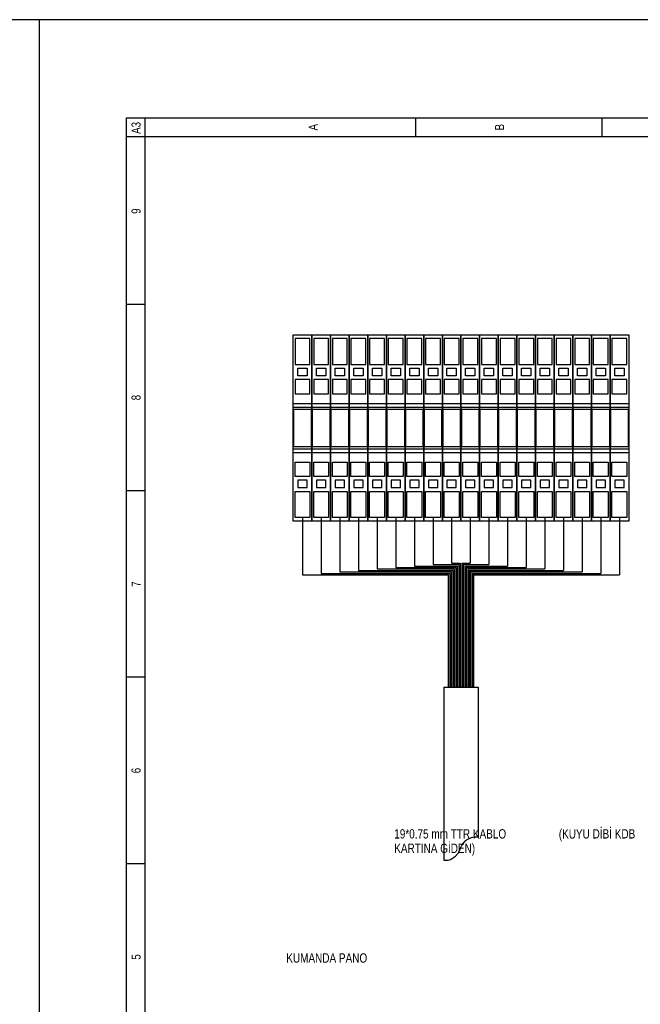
# Model space of a CAD drawing. Header units: centimetres. Extents: x 0 to 13234, y -30 to 2970.
# Tile 26 of 29: x 11109 to 11424, y 2471 to 2970. Entities that reach past the tile are written whole.
import ezdxf
from ezdxf.enums import TextEntityAlignment as Align

# ---------------------------------------------------------------- set-up
doc = ezdxf.new("R2010")
doc.units = ezdxf.units.CM
for name, color, linetype in [('ASN-CERCEVE', 7, 'Continuous'), ('ASN-ELEKTRIK', 3, 'Continuous'), ('ASN-ELEKTRIK-YAZI', 4, 'Continuous')]:
    doc.layers.add(name, color=color, linetype=linetype)

msp = doc.modelspace()

# ---------------------------------------------------------------- linework, layer by layer
at = {"layer": 'ASN-CERCEVE'}
msp.add_line((11118.7, 0), (11118.7, 2970), dxfattribs=at)
for points in [[(0, 0), (13233.67, 0), (13233.67, 2970), (0, 2970)], [(100, 0), (13208.67, 0), (13208.67, 2970), (100, 2970)]]:
    msp.add_lwpolyline(points, close=True, dxfattribs=at)
at = {"layer": 'ASN-ELEKTRIK'}
for p, q in [((11162.87, 1974.44), (11162.87, 2920.2)), ((11162.87, 2920.2), (11829.62, 2920.2)), ((11172.32, 1983.9), (11172.32, 2920.2)), ((11309.46, 2920.2), (11309.46, 2910.74)), ((11404.03, 2920.2), (11404.03, 2910.74)), ((11162.87, 2910.74), (11791.79, 2910.74)), ((11172.32, 2825.62), (11162.87, 2825.62)), ((11247.46, 2810.21), (11256.91, 2810.21)), ((11247.46, 2715.63), (11247.46, 2810.21)), ((11248.4, 2808.32), (11248.4, 2795.08)), ((11255.97, 2808.32), (11248.4, 2808.32)), ((11255.97, 2795.08), (11255.97, 2808.32)), ((11256.91, 2810.21), (11266.37, 2810.21)), ((11256.91, 2715.63), (11256.91, 2810.21)), ((11256.91, 2810.21), (11256.91, 2715.63)), ((11257.86, 2808.32), (11257.86, 2795.08)), ((11265.42, 2808.32), (11257.86, 2808.32)), ((11265.42, 2795.08), (11265.42, 2808.32)), ((11266.37, 2810.21), (11275.83, 2810.21)), ((11266.37, 2715.63), (11266.37, 2810.21)), ((11266.37, 2810.21), (11266.37, 2715.63)), ((11267.32, 2808.32), (11267.32, 2795.08)), ((11274.88, 2808.32), (11267.32, 2808.32)), ((11274.88, 2795.08), (11274.88, 2808.32)), ((11275.83, 2810.21), (11285.29, 2810.21)), ((11275.83, 2715.63), (11275.83, 2810.21)), ((11275.83, 2810.21), (11275.83, 2715.63)), ((11276.77, 2808.32), (11276.77, 2795.08)), ((11284.34, 2808.32), (11276.77, 2808.32)), ((11284.34, 2795.08), (11284.34, 2808.32)), ((11285.29, 2810.21), (11294.74, 2810.21)), ((11285.29, 2715.63), (11285.29, 2810.21)), ((11285.29, 2810.21), (11285.29, 2715.63)), ((11286.23, 2808.32), (11286.23, 2795.08)), ((11293.8, 2808.32), (11286.23, 2808.32)), ((11293.8, 2795.08), (11293.8, 2808.32)), ((11294.74, 2810.21), (11304.2, 2810.21)), ((11294.74, 2715.63), (11294.74, 2810.21)), ((11294.74, 2810.21), (11294.74, 2715.63)), ((11295.69, 2808.32), (11295.69, 2795.08)), ((11303.26, 2808.32), (11295.69, 2808.32)), ((11303.26, 2795.08), (11303.26, 2808.32)), ((11304.2, 2810.21), (11313.66, 2810.21)), ((11304.2, 2715.63), (11304.2, 2810.21)), ((11304.2, 2810.21), (11304.2, 2715.63)), ((11305.15, 2808.32), (11305.15, 2795.08)), ((11312.71, 2808.32), (11305.15, 2808.32)), ((11312.71, 2795.08), (11312.71, 2808.32)), ((11313.66, 2810.21), (11323.12, 2810.21)), ((11313.66, 2715.63), (11313.66, 2810.21)), ((11313.66, 2810.21), (11313.66, 2715.63)), ((11314.6, 2808.32), (11314.6, 2795.08)), ((11322.17, 2808.32), (11314.6, 2808.32)), ((11322.17, 2795.08), (11322.17, 2808.32)), ((11323.12, 2810.21), (11332.57, 2810.21)), ((11323.12, 2715.63), (11323.12, 2810.21)), ((11323.12, 2810.21), (11323.12, 2715.63)), ((11324.06, 2808.32), (11324.06, 2795.08)), ((11331.63, 2808.32), (11324.06, 2808.32)), ((11331.63, 2795.08), (11331.63, 2808.32)), ((11332.57, 2810.21), (11342.03, 2810.21)), ((11332.57, 2715.63), (11332.57, 2810.21)), ((11332.57, 2810.21), (11332.57, 2715.63)), ((11333.52, 2808.32), (11333.52, 2795.08)), ((11341.09, 2808.32), (11333.52, 2808.32)), ((11341.09, 2795.08), (11341.09, 2808.32)), ((11342.03, 2810.21), (11351.49, 2810.21)), ((11342.03, 2715.63), (11342.03, 2810.21)), ((11342.03, 2810.21), (11342.03, 2715.63)), ((11342.98, 2808.32), (11342.98, 2795.08)), ((11350.54, 2808.32), (11342.98, 2808.32)), ((11350.54, 2795.08), (11350.54, 2808.32)), ((11351.49, 2810.21), (11360.95, 2810.21)), ((11351.49, 2715.63), (11351.49, 2810.21)), ((11351.49, 2810.21), (11351.49, 2715.63)), ((11352.43, 2808.32), (11352.43, 2795.08)), ((11360, 2808.32), (11352.43, 2808.32)), ((11360, 2795.08), (11360, 2808.32)), ((11360.95, 2810.21), (11370.4, 2810.21)), ((11360.95, 2715.63), (11360.95, 2810.21)), ((11360.95, 2810.21), (11360.95, 2715.63)), ((11361.89, 2808.32), (11361.89, 2795.08)), ((11369.46, 2808.32), (11361.89, 2808.32)), ((11369.46, 2795.08), (11369.46, 2808.32)), ((11370.4, 2810.21), (11379.86, 2810.21)), ((11370.4, 2715.63), (11370.4, 2810.21)), ((11370.4, 2810.21), (11370.4, 2715.63)), ((11371.35, 2808.32), (11371.35, 2795.08)), ((11378.92, 2808.32), (11371.35, 2808.32)), ((11378.92, 2795.08), (11378.92, 2808.32)), ((11379.86, 2810.21), (11389.32, 2810.21)), ((11379.86, 2715.63), (11379.86, 2810.21)), ((11379.86, 2810.21), (11379.86, 2715.63)), ((11380.81, 2808.32), (11380.81, 2795.08)), ((11388.37, 2808.32), (11380.81, 2808.32)), ((11388.37, 2795.08), (11388.37, 2808.32)), ((11389.32, 2810.21), (11398.78, 2810.21)), ((11389.32, 2715.63), (11389.32, 2810.21)), ((11389.32, 2810.21), (11389.32, 2715.63)), ((11390.26, 2808.32), (11390.26, 2795.08)), ((11397.83, 2808.32), (11390.26, 2808.32)), ((11397.83, 2795.08), (11397.83, 2808.32)), ((11398.78, 2810.21), (11408.23, 2810.21)), ((11398.78, 2715.63), (11398.78, 2810.21)), ((11398.78, 2810.21), (11398.78, 2715.63)), ((11399.72, 2808.32), (11399.72, 2795.08)), ((11407.29, 2808.32), (11399.72, 2808.32)), ((11407.29, 2795.08), (11407.29, 2808.32)), ((11408.23, 2810.21), (11417.69, 2810.21)), ((11408.23, 2715.63), (11408.23, 2810.21)), ((11408.23, 2810.21), (11408.23, 2715.63)), ((11409.18, 2808.32), (11409.18, 2795.08)), ((11416.75, 2808.32), (11409.18, 2808.32)), ((11416.75, 2795.08), (11416.75, 2808.32)), ((11417.69, 2810.21), (11417.69, 2715.63)), ((11248.4, 2795.08), (11255.97, 2795.08)), ((11249.82, 2793.18), (11254.55, 2793.18)), ((11249.82, 2789.4), (11249.82, 2793.18)), ((11254.55, 2793.18), (11254.55, 2789.4)), ((11257.86, 2795.08), (11265.42, 2795.08)), ((11259.28, 2793.18), (11264.01, 2793.18)), ((11259.28, 2789.4), (11259.28, 2793.18)), ((11264.01, 2793.18), (11264.01, 2789.4)), ((11267.32, 2795.08), (11274.88, 2795.08)), ((11268.74, 2793.18), (11273.46, 2793.18)), ((11268.74, 2789.4), (11268.74, 2793.18)), ((11273.46, 2793.18), (11273.46, 2789.4)), ((11276.77, 2795.08), (11284.34, 2795.08)), ((11278.19, 2793.18), (11282.92, 2793.18)), ((11278.19, 2789.4), (11278.19, 2793.18)), ((11282.92, 2793.18), (11282.92, 2789.4)), ((11286.23, 2795.08), (11293.8, 2795.08)), ((11287.65, 2793.18), (11292.38, 2793.18)), ((11287.65, 2789.4), (11287.65, 2793.18)), ((11292.38, 2793.18), (11292.38, 2789.4)), ((11295.69, 2795.08), (11303.26, 2795.08)), ((11297.11, 2793.18), (11301.84, 2793.18)), ((11297.11, 2789.4), (11297.11, 2793.18)), ((11301.84, 2793.18), (11301.84, 2789.4)), ((11305.15, 2795.08), (11312.71, 2795.08)), ((11306.57, 2793.18), (11311.29, 2793.18)), ((11306.57, 2789.4), (11306.57, 2793.18)), ((11311.29, 2793.18), (11311.29, 2789.4)), ((11314.6, 2795.08), (11322.17, 2795.08)), ((11316.02, 2793.18), (11320.75, 2793.18)), ((11316.02, 2789.4), (11316.02, 2793.18)), ((11320.75, 2793.18), (11320.75, 2789.4)), ((11324.06, 2795.08), (11331.63, 2795.08)), ((11325.48, 2793.18), (11330.21, 2793.18)), ((11325.48, 2789.4), (11325.48, 2793.18)), ((11330.21, 2793.18), (11330.21, 2789.4)), ((11333.52, 2795.08), (11341.09, 2795.08)), ((11334.94, 2793.18), (11339.67, 2793.18)), ((11334.94, 2789.4), (11334.94, 2793.18)), ((11339.67, 2793.18), (11339.67, 2789.4)), ((11342.98, 2795.08), (11350.54, 2795.08)), ((11344.4, 2793.18), (11349.12, 2793.18)), ((11344.4, 2789.4), (11344.4, 2793.18)), ((11349.12, 2793.18), (11349.12, 2789.4)), ((11352.43, 2795.08), (11360, 2795.08)), ((11353.85, 2793.18), (11358.58, 2793.18)), ((11353.85, 2789.4), (11353.85, 2793.18)), ((11358.58, 2793.18), (11358.58, 2789.4)), ((11361.89, 2795.08), (11369.46, 2795.08)), ((11363.31, 2793.18), (11368.04, 2793.18)), ((11363.31, 2789.4), (11363.31, 2793.18)), ((11368.04, 2793.18), (11368.04, 2789.4)), ((11371.35, 2795.08), (11378.92, 2795.08)), ((11372.77, 2793.18), (11377.5, 2793.18)), ((11372.77, 2789.4), (11372.77, 2793.18)), ((11377.5, 2793.18), (11377.5, 2789.4)), ((11380.81, 2795.08), (11388.37, 2795.08)), ((11382.23, 2793.18), (11386.95, 2793.18)), ((11382.23, 2789.4), (11382.23, 2793.18)), ((11386.95, 2793.18), (11386.95, 2789.4)), ((11390.26, 2795.08), (11397.83, 2795.08)), ((11391.68, 2793.18), (11396.41, 2793.18)), ((11391.68, 2789.4), (11391.68, 2793.18)), ((11396.41, 2793.18), (11396.41, 2789.4)), ((11399.72, 2795.08), (11407.29, 2795.08)), ((11401.14, 2793.18), (11405.87, 2793.18)), ((11401.14, 2789.4), (11401.14, 2793.18)), ((11405.87, 2793.18), (11405.87, 2789.4)), ((11409.18, 2795.08), (11416.75, 2795.08)), ((11410.6, 2793.18), (11415.33, 2793.18)), ((11410.6, 2789.4), (11410.6, 2793.18)), ((11415.33, 2793.18), (11415.33, 2789.4)), ((11255.97, 2787.51), (11248.4, 2787.51)), ((11248.4, 2787.51), (11248.4, 2780.32)), ((11254.55, 2789.4), (11249.82, 2789.4)), ((11255.97, 2780.32), (11255.97, 2787.51)), ((11265.42, 2787.51), (11257.86, 2787.51)), ((11257.86, 2787.51), (11257.86, 2780.32)), ((11264.01, 2789.4), (11259.28, 2789.4)), ((11265.42, 2780.32), (11265.42, 2787.51)), ((11274.88, 2787.51), (11267.32, 2787.51)), ((11267.32, 2787.51), (11267.32, 2780.32)), ((11273.46, 2789.4), (11268.74, 2789.4)), ((11274.88, 2780.32), (11274.88, 2787.51)), ((11284.34, 2787.51), (11276.77, 2787.51)), ((11276.77, 2787.51), (11276.77, 2780.32)), ((11282.92, 2789.4), (11278.19, 2789.4)), ((11284.34, 2780.32), (11284.34, 2787.51)), ((11293.8, 2787.51), (11286.23, 2787.51)), ((11286.23, 2787.51), (11286.23, 2780.32)), ((11292.38, 2789.4), (11287.65, 2789.4)), ((11293.8, 2780.32), (11293.8, 2787.51)), ((11303.26, 2787.51), (11295.69, 2787.51)), ((11295.69, 2787.51), (11295.69, 2780.32)), ((11301.84, 2789.4), (11297.11, 2789.4)), ((11303.26, 2780.32), (11303.26, 2787.51)), ((11312.71, 2787.51), (11305.15, 2787.51)), ((11305.15, 2787.51), (11305.15, 2780.32)), ((11311.29, 2789.4), (11306.57, 2789.4)), ((11312.71, 2780.32), (11312.71, 2787.51)), ((11322.17, 2787.51), (11314.6, 2787.51)), ((11314.6, 2787.51), (11314.6, 2780.32)), ((11320.75, 2789.4), (11316.02, 2789.4)), ((11322.17, 2780.32), (11322.17, 2787.51)), ((11331.63, 2787.51), (11324.06, 2787.51)), ((11324.06, 2787.51), (11324.06, 2780.32)), ((11330.21, 2789.4), (11325.48, 2789.4)), ((11331.63, 2780.32), (11331.63, 2787.51)), ((11341.09, 2787.51), (11333.52, 2787.51)), ((11333.52, 2787.51), (11333.52, 2780.32)), ((11339.67, 2789.4), (11334.94, 2789.4)), ((11341.09, 2780.32), (11341.09, 2787.51)), ((11350.54, 2787.51), (11342.98, 2787.51)), ((11342.98, 2787.51), (11342.98, 2780.32)), ((11349.12, 2789.4), (11344.4, 2789.4)), ((11350.54, 2780.32), (11350.54, 2787.51)), ((11360, 2787.51), (11352.43, 2787.51)), ((11352.43, 2787.51), (11352.43, 2780.32)), ((11358.58, 2789.4), (11353.85, 2789.4)), ((11360, 2780.32), (11360, 2787.51)), ((11369.46, 2787.51), (11361.89, 2787.51)), ((11361.89, 2787.51), (11361.89, 2780.32)), ((11368.04, 2789.4), (11363.31, 2789.4)), ((11369.46, 2780.32), (11369.46, 2787.51)), ((11378.92, 2787.51), (11371.35, 2787.51)), ((11371.35, 2787.51), (11371.35, 2780.32)), ((11377.5, 2789.4), (11372.77, 2789.4)), ((11378.92, 2780.32), (11378.92, 2787.51)), ((11388.37, 2787.51), (11380.81, 2787.51)), ((11380.81, 2787.51), (11380.81, 2780.32)), ((11386.95, 2789.4), (11382.23, 2789.4)), ((11388.37, 2780.32), (11388.37, 2787.51)), ((11397.83, 2787.51), (11390.26, 2787.51)), ((11390.26, 2787.51), (11390.26, 2780.32)), ((11396.41, 2789.4), (11391.68, 2789.4)), ((11397.83, 2780.32), (11397.83, 2787.51)), ((11407.29, 2787.51), (11399.72, 2787.51)), ((11399.72, 2787.51), (11399.72, 2780.32)), ((11405.87, 2789.4), (11401.14, 2789.4)), ((11407.29, 2780.32), (11407.29, 2787.51)), ((11416.75, 2787.51), (11409.18, 2787.51)), ((11409.18, 2787.51), (11409.18, 2780.32)), ((11415.33, 2789.4), (11410.6, 2789.4)), ((11416.75, 2780.32), (11416.75, 2787.51)), ((11248.4, 2780.32), (11255.97, 2780.32)), ((11257.86, 2780.32), (11265.42, 2780.32)), ((11267.32, 2780.32), (11274.88, 2780.32)), ((11276.77, 2780.32), (11284.34, 2780.32)), ((11286.23, 2780.32), (11293.8, 2780.32)), ((11295.69, 2780.32), (11303.26, 2780.32)), ((11305.15, 2780.32), (11312.71, 2780.32)), ((11314.6, 2780.32), (11322.17, 2780.32)), ((11324.06, 2780.32), (11331.63, 2780.32)), ((11333.52, 2780.32), (11341.09, 2780.32)), ((11342.98, 2780.32), (11350.54, 2780.32)), ((11352.43, 2780.32), (11360, 2780.32)), ((11361.89, 2780.32), (11369.46, 2780.32)), ((11371.35, 2780.32), (11378.92, 2780.32)), ((11380.81, 2780.32), (11388.37, 2780.32)), ((11390.26, 2780.32), (11397.83, 2780.32)), ((11399.72, 2780.32), (11407.29, 2780.32)), ((11409.18, 2780.32), (11416.75, 2780.32)), ((11247.46, 2775.4), (11256.91, 2775.4)), ((11247.46, 2773.51), (11256.91, 2773.51)), ((11247.64, 2772.38), (11247.64, 2753.46)), ((11256.72, 2772.38), (11247.64, 2772.38)), ((11256.72, 2753.46), (11256.72, 2772.38)), ((11256.91, 2775.4), (11266.37, 2775.4)), ((11256.91, 2773.51), (11266.37, 2773.51)), ((11257.1, 2772.38), (11257.1, 2753.46)), ((11266.18, 2772.38), (11257.1, 2772.38)), ((11266.18, 2753.46), (11266.18, 2772.38)), ((11266.37, 2775.4), (11275.83, 2775.4)), ((11266.37, 2773.51), (11275.83, 2773.51)), ((11266.56, 2772.38), (11266.56, 2753.46)), ((11275.64, 2772.38), (11266.56, 2772.38)), ((11275.64, 2753.46), (11275.64, 2772.38)), ((11275.83, 2775.4), (11285.29, 2775.4)), ((11275.83, 2773.51), (11285.29, 2773.51)), ((11276.02, 2772.38), (11276.02, 2753.46)), ((11285.1, 2772.38), (11276.02, 2772.38)), ((11285.1, 2753.46), (11285.1, 2772.38)), ((11285.29, 2775.4), (11294.74, 2775.4)), ((11285.29, 2773.51), (11294.74, 2773.51)), ((11285.47, 2772.38), (11285.47, 2753.46)), ((11294.55, 2772.38), (11285.47, 2772.38)), ((11294.55, 2753.46), (11294.55, 2772.38)), ((11294.74, 2775.4), (11304.2, 2775.4)), ((11294.74, 2773.51), (11304.2, 2773.51)), ((11294.93, 2772.38), (11294.93, 2753.46)), ((11304.01, 2772.38), (11294.93, 2772.38)), ((11304.01, 2753.46), (11304.01, 2772.38)), ((11304.2, 2775.4), (11313.66, 2775.4)), ((11304.2, 2773.51), (11313.66, 2773.51)), ((11304.39, 2772.38), (11304.39, 2753.46)), ((11313.47, 2772.38), (11304.39, 2772.38)), ((11313.47, 2753.46), (11313.47, 2772.38)), ((11313.66, 2775.4), (11323.12, 2775.4)), ((11313.66, 2773.51), (11323.12, 2773.51)), ((11313.85, 2772.38), (11313.85, 2753.46)), ((11322.93, 2772.38), (11313.85, 2772.38)), ((11322.93, 2753.46), (11322.93, 2772.38)), ((11323.12, 2775.4), (11332.57, 2775.4)), ((11323.12, 2773.51), (11332.57, 2773.51)), ((11323.31, 2772.38), (11323.31, 2753.46)), ((11332.38, 2772.38), (11323.31, 2772.38)), ((11332.38, 2753.46), (11332.38, 2772.38)), ((11332.57, 2775.4), (11342.03, 2775.4)), ((11332.57, 2773.51), (11342.03, 2773.51)), ((11332.76, 2772.38), (11332.76, 2753.46)), ((11341.84, 2772.38), (11332.76, 2772.38)), ((11341.84, 2753.46), (11341.84, 2772.38)), ((11342.03, 2775.4), (11351.49, 2775.4)), ((11342.03, 2773.51), (11351.49, 2773.51)), ((11342.22, 2772.38), (11342.22, 2753.46)), ((11351.3, 2772.38), (11342.22, 2772.38)), ((11351.3, 2753.46), (11351.3, 2772.38)), ((11351.49, 2775.4), (11360.95, 2775.4)), ((11351.49, 2773.51), (11360.95, 2773.51)), ((11351.68, 2772.38), (11351.68, 2753.46)), ((11360.76, 2772.38), (11351.68, 2772.38)), ((11360.76, 2753.46), (11360.76, 2772.38)), ((11360.95, 2775.4), (11370.4, 2775.4)), ((11360.95, 2773.51), (11370.4, 2773.51)), ((11361.14, 2772.38), (11361.14, 2753.46)), ((11370.21, 2772.38), (11361.14, 2772.38)), ((11370.21, 2753.46), (11370.21, 2772.38)), ((11370.4, 2775.4), (11379.86, 2775.4)), ((11370.4, 2773.51), (11379.86, 2773.51)), ((11370.59, 2772.38), (11370.59, 2753.46)), ((11379.67, 2772.38), (11370.59, 2772.38)), ((11379.67, 2753.46), (11379.67, 2772.38)), ((11379.86, 2775.4), (11389.32, 2775.4)), ((11379.86, 2773.51), (11389.32, 2773.51)), ((11380.05, 2772.38), (11380.05, 2753.46)), ((11389.13, 2772.38), (11380.05, 2772.38)), ((11389.13, 2753.46), (11389.13, 2772.38)), ((11389.32, 2775.4), (11398.78, 2775.4)), ((11389.32, 2773.51), (11398.78, 2773.51)), ((11389.51, 2772.38), (11389.51, 2753.46)), ((11398.59, 2772.38), (11389.51, 2772.38)), ((11398.59, 2753.46), (11398.59, 2772.38)), ((11398.78, 2775.4), (11408.23, 2775.4)), ((11398.78, 2773.51), (11408.23, 2773.51)), ((11398.97, 2772.38), (11398.97, 2753.46)), ((11408.04, 2772.38), (11398.97, 2772.38)), ((11408.04, 2753.46), (11408.04, 2772.38)), ((11408.23, 2775.4), (11417.69, 2775.4)), ((11408.23, 2773.51), (11417.69, 2773.51)), ((11408.42, 2772.38), (11408.42, 2753.46)), ((11417.5, 2772.38), (11408.42, 2772.38)), ((11417.5, 2753.46), (11417.5, 2772.38)), ((11247.46, 2752.33), (11256.91, 2752.33)), ((11247.64, 2753.46), (11256.72, 2753.46)), ((11256.91, 2752.33), (11266.37, 2752.33)), ((11257.1, 2753.46), (11266.18, 2753.46)), ((11266.37, 2752.33), (11275.83, 2752.33)), ((11266.56, 2753.46), (11275.64, 2753.46)), ((11275.83, 2752.33), (11285.29, 2752.33)), ((11276.02, 2753.46), (11285.1, 2753.46)), ((11285.29, 2752.33), (11294.74, 2752.33)), ((11285.47, 2753.46), (11294.55, 2753.46)), ((11294.74, 2752.33), (11304.2, 2752.33)), ((11294.93, 2753.46), (11304.01, 2753.46)), ((11304.2, 2752.33), (11313.66, 2752.33)), ((11304.39, 2753.46), (11313.47, 2753.46)), ((11313.66, 2752.33), (11323.12, 2752.33)), ((11313.85, 2753.46), (11322.93, 2753.46)), ((11323.12, 2752.33), (11332.57, 2752.33)), ((11323.31, 2753.46), (11332.38, 2753.46)), ((11332.57, 2752.33), (11342.03, 2752.33)), ((11332.76, 2753.46), (11341.84, 2753.46)), ((11342.03, 2752.33), (11351.49, 2752.33)), ((11342.22, 2753.46), (11351.3, 2753.46)), ((11351.49, 2752.33), (11360.95, 2752.33)), ((11351.68, 2753.46), (11360.76, 2753.46)), ((11360.95, 2752.33), (11370.4, 2752.33)), ((11361.14, 2753.46), (11370.21, 2753.46)), ((11370.4, 2752.33), (11379.86, 2752.33)), ((11370.59, 2753.46), (11379.67, 2753.46)), ((11379.86, 2752.33), (11389.32, 2752.33)), ((11380.05, 2753.46), (11389.13, 2753.46)), ((11389.32, 2752.33), (11398.78, 2752.33)), ((11389.51, 2753.46), (11398.59, 2753.46)), ((11398.78, 2752.33), (11408.23, 2752.33)), ((11398.97, 2753.46), (11408.04, 2753.46)), ((11408.23, 2752.33), (11417.69, 2752.33)), ((11408.42, 2753.46), (11417.5, 2753.46)), ((11247.46, 2750.44), (11256.91, 2750.44)), ((11256.91, 2750.44), (11266.37, 2750.44)), ((11266.37, 2750.44), (11275.83, 2750.44)), ((11275.83, 2750.44), (11285.29, 2750.44)), ((11285.29, 2750.44), (11294.74, 2750.44)), ((11294.74, 2750.44), (11304.2, 2750.44)), ((11304.2, 2750.44), (11313.66, 2750.44)), ((11313.66, 2750.44), (11323.12, 2750.44)), ((11323.12, 2750.44), (11332.57, 2750.44)), ((11332.57, 2750.44), (11342.03, 2750.44)), ((11342.03, 2750.44), (11351.49, 2750.44)), ((11351.49, 2750.44), (11360.95, 2750.44)), ((11360.95, 2750.44), (11370.4, 2750.44)), ((11370.4, 2750.44), (11379.86, 2750.44)), ((11379.86, 2750.44), (11389.32, 2750.44)), ((11389.32, 2750.44), (11398.78, 2750.44)), ((11398.78, 2750.44), (11408.23, 2750.44)), ((11408.23, 2750.44), (11417.69, 2750.44)), ((11248.4, 2745.52), (11255.97, 2745.52)), ((11248.4, 2738.33), (11248.4, 2745.52)), ((11255.97, 2745.52), (11255.97, 2738.33)), ((11257.86, 2745.52), (11265.42, 2745.52)), ((11257.86, 2738.33), (11257.86, 2745.52)), ((11265.42, 2745.52), (11265.42, 2738.33)), ((11267.32, 2745.52), (11274.88, 2745.52)), ((11267.32, 2738.33), (11267.32, 2745.52)), ((11274.88, 2745.52), (11274.88, 2738.33)), ((11276.77, 2745.52), (11284.34, 2745.52)), ((11276.77, 2738.33), (11276.77, 2745.52)), ((11284.34, 2745.52), (11284.34, 2738.33)), ((11286.23, 2745.52), (11293.8, 2745.52)), ((11286.23, 2738.33), (11286.23, 2745.52)), ((11293.8, 2745.52), (11293.8, 2738.33)), ((11295.69, 2745.52), (11303.26, 2745.52)), ((11295.69, 2738.33), (11295.69, 2745.52)), ((11303.26, 2745.52), (11303.26, 2738.33)), ((11305.15, 2745.52), (11312.71, 2745.52)), ((11305.15, 2738.33), (11305.15, 2745.52)), ((11312.71, 2745.52), (11312.71, 2738.33)), ((11314.6, 2745.52), (11322.17, 2745.52)), ((11314.6, 2738.33), (11314.6, 2745.52)), ((11322.17, 2745.52), (11322.17, 2738.33)), ((11324.06, 2745.52), (11331.63, 2745.52)), ((11324.06, 2738.33), (11324.06, 2745.52)), ((11331.63, 2745.52), (11331.63, 2738.33)), ((11333.52, 2745.52), (11341.09, 2745.52)), ((11333.52, 2738.33), (11333.52, 2745.52)), ((11341.09, 2745.52), (11341.09, 2738.33)), ((11342.98, 2745.52), (11350.54, 2745.52)), ((11342.98, 2738.33), (11342.98, 2745.52)), ((11350.54, 2745.52), (11350.54, 2738.33)), ((11352.43, 2745.52), (11360, 2745.52)), ((11352.43, 2738.33), (11352.43, 2745.52)), ((11360, 2745.52), (11360, 2738.33)), ((11361.89, 2745.52), (11369.46, 2745.52)), ((11361.89, 2738.33), (11361.89, 2745.52)), ((11369.46, 2745.52), (11369.46, 2738.33)), ((11371.35, 2745.52), (11378.92, 2745.52)), ((11371.35, 2738.33), (11371.35, 2745.52)), ((11378.92, 2745.52), (11378.92, 2738.33)), ((11380.81, 2745.52), (11388.37, 2745.52)), ((11380.81, 2738.33), (11380.81, 2745.52)), ((11388.37, 2745.52), (11388.37, 2738.33)), ((11390.26, 2745.52), (11397.83, 2745.52)), ((11390.26, 2738.33), (11390.26, 2745.52)), ((11397.83, 2745.52), (11397.83, 2738.33)), ((11399.72, 2745.52), (11407.29, 2745.52)), ((11399.72, 2738.33), (11399.72, 2745.52)), ((11407.29, 2745.52), (11407.29, 2738.33)), ((11409.18, 2745.52), (11416.75, 2745.52)), ((11409.18, 2738.33), (11409.18, 2745.52)), ((11416.75, 2745.52), (11416.75, 2738.33)), ((11255.97, 2738.33), (11248.4, 2738.33)), ((11265.42, 2738.33), (11257.86, 2738.33)), ((11274.88, 2738.33), (11267.32, 2738.33)), ((11284.34, 2738.33), (11276.77, 2738.33)), ((11293.8, 2738.33), (11286.23, 2738.33)), ((11303.26, 2738.33), (11295.69, 2738.33)), ((11312.71, 2738.33), (11305.15, 2738.33)), ((11322.17, 2738.33), (11314.6, 2738.33)), ((11331.63, 2738.33), (11324.06, 2738.33)), ((11341.09, 2738.33), (11333.52, 2738.33)), ((11350.54, 2738.33), (11342.98, 2738.33)), ((11360, 2738.33), (11352.43, 2738.33)), ((11369.46, 2738.33), (11361.89, 2738.33)), ((11378.92, 2738.33), (11371.35, 2738.33)), ((11388.37, 2738.33), (11380.81, 2738.33)), ((11397.83, 2738.33), (11390.26, 2738.33)), ((11407.29, 2738.33), (11399.72, 2738.33)), ((11416.75, 2738.33), (11409.18, 2738.33)), ((11254.55, 2736.44), (11249.82, 2736.44)), ((11249.82, 2736.44), (11249.82, 2732.66)), ((11249.82, 2732.66), (11254.55, 2732.66)), ((11254.55, 2732.66), (11254.55, 2736.44)), ((11264.01, 2736.44), (11259.28, 2736.44)), ((11259.28, 2736.44), (11259.28, 2732.66)), ((11259.28, 2732.66), (11264.01, 2732.66)), ((11264.01, 2732.66), (11264.01, 2736.44)), ((11273.46, 2736.44), (11268.74, 2736.44)), ((11268.74, 2736.44), (11268.74, 2732.66)), ((11268.74, 2732.66), (11273.46, 2732.66)), ((11273.46, 2732.66), (11273.46, 2736.44)), ((11282.92, 2736.44), (11278.19, 2736.44)), ((11278.19, 2736.44), (11278.19, 2732.66)), ((11278.19, 2732.66), (11282.92, 2732.66)), ((11282.92, 2732.66), (11282.92, 2736.44)), ((11292.38, 2736.44), (11287.65, 2736.44)), ((11287.65, 2736.44), (11287.65, 2732.66)), ((11287.65, 2732.66), (11292.38, 2732.66)), ((11292.38, 2732.66), (11292.38, 2736.44)), ((11301.84, 2736.44), (11297.11, 2736.44)), ((11297.11, 2736.44), (11297.11, 2732.66)), ((11297.11, 2732.66), (11301.84, 2732.66)), ((11301.84, 2732.66), (11301.84, 2736.44)), ((11311.29, 2736.44), (11306.57, 2736.44)), ((11306.57, 2736.44), (11306.57, 2732.66)), ((11306.57, 2732.66), (11311.29, 2732.66)), ((11311.29, 2732.66), (11311.29, 2736.44)), ((11320.75, 2736.44), (11316.02, 2736.44)), ((11316.02, 2736.44), (11316.02, 2732.66)), ((11316.02, 2732.66), (11320.75, 2732.66)), ((11320.75, 2732.66), (11320.75, 2736.44)), ((11330.21, 2736.44), (11325.48, 2736.44)), ((11325.48, 2736.44), (11325.48, 2732.66)), ((11325.48, 2732.66), (11330.21, 2732.66)), ((11330.21, 2732.66), (11330.21, 2736.44)), ((11339.67, 2736.44), (11334.94, 2736.44)), ((11334.94, 2736.44), (11334.94, 2732.66)), ((11334.94, 2732.66), (11339.67, 2732.66)), ((11339.67, 2732.66), (11339.67, 2736.44)), ((11349.12, 2736.44), (11344.4, 2736.44)), ((11344.4, 2736.44), (11344.4, 2732.66)), ((11344.4, 2732.66), (11349.12, 2732.66)), ((11349.12, 2732.66), (11349.12, 2736.44)), ((11358.58, 2736.44), (11353.85, 2736.44)), ((11353.85, 2736.44), (11353.85, 2732.66)), ((11353.85, 2732.66), (11358.58, 2732.66)), ((11358.58, 2732.66), (11358.58, 2736.44)), ((11368.04, 2736.44), (11363.31, 2736.44)), ((11363.31, 2736.44), (11363.31, 2732.66)), ((11363.31, 2732.66), (11368.04, 2732.66)), ((11368.04, 2732.66), (11368.04, 2736.44)), ((11377.5, 2736.44), (11372.77, 2736.44)), ((11372.77, 2736.44), (11372.77, 2732.66)), ((11372.77, 2732.66), (11377.5, 2732.66)), ((11377.5, 2732.66), (11377.5, 2736.44)), ((11386.95, 2736.44), (11382.23, 2736.44)), ((11382.23, 2736.44), (11382.23, 2732.66)), ((11382.23, 2732.66), (11386.95, 2732.66)), ((11386.95, 2732.66), (11386.95, 2736.44)), ((11396.41, 2736.44), (11391.68, 2736.44)), ((11391.68, 2736.44), (11391.68, 2732.66)), ((11391.68, 2732.66), (11396.41, 2732.66)), ((11396.41, 2732.66), (11396.41, 2736.44)), ((11405.87, 2736.44), (11401.14, 2736.44)), ((11401.14, 2736.44), (11401.14, 2732.66)), ((11401.14, 2732.66), (11405.87, 2732.66)), ((11405.87, 2732.66), (11405.87, 2736.44)), ((11415.33, 2736.44), (11410.6, 2736.44)), ((11410.6, 2736.44), (11410.6, 2732.66)), ((11410.6, 2732.66), (11415.33, 2732.66)), ((11415.33, 2732.66), (11415.33, 2736.44)), ((11172.32, 2731.05), (11162.87, 2731.05)), ((11248.4, 2717.52), (11248.4, 2730.76)), ((11248.4, 2730.76), (11255.97, 2730.76)), ((11255.97, 2730.76), (11255.97, 2717.52)), ((11257.86, 2717.52), (11257.86, 2730.76)), ((11257.86, 2730.76), (11265.42, 2730.76)), ((11265.42, 2730.76), (11265.42, 2717.52)), ((11267.32, 2717.52), (11267.32, 2730.76)), ((11267.32, 2730.76), (11274.88, 2730.76)), ((11274.88, 2730.76), (11274.88, 2717.52)), ((11276.77, 2717.52), (11276.77, 2730.76)), ((11276.77, 2730.76), (11284.34, 2730.76)), ((11284.34, 2730.76), (11284.34, 2717.52)), ((11286.23, 2717.52), (11286.23, 2730.76)), ((11286.23, 2730.76), (11293.8, 2730.76)), ((11293.8, 2730.76), (11293.8, 2717.52)), ((11295.69, 2717.52), (11295.69, 2730.76)), ((11295.69, 2730.76), (11303.26, 2730.76)), ((11303.26, 2730.76), (11303.26, 2717.52)), ((11305.15, 2717.52), (11305.15, 2730.76)), ((11305.15, 2730.76), (11312.71, 2730.76)), ((11312.71, 2730.76), (11312.71, 2717.52)), ((11314.6, 2717.52), (11314.6, 2730.76)), ((11314.6, 2730.76), (11322.17, 2730.76)), ((11322.17, 2730.76), (11322.17, 2717.52)), ((11324.06, 2717.52), (11324.06, 2730.76)), ((11324.06, 2730.76), (11331.63, 2730.76)), ((11331.63, 2730.76), (11331.63, 2717.52)), ((11333.52, 2717.52), (11333.52, 2730.76)), ((11333.52, 2730.76), (11341.09, 2730.76)), ((11341.09, 2730.76), (11341.09, 2717.52)), ((11342.98, 2717.52), (11342.98, 2730.76)), ((11342.98, 2730.76), (11350.54, 2730.76)), ((11350.54, 2730.76), (11350.54, 2717.52)), ((11352.43, 2717.52), (11352.43, 2730.76)), ((11352.43, 2730.76), (11360, 2730.76)), ((11360, 2730.76), (11360, 2717.52)), ((11361.89, 2717.52), (11361.89, 2730.76)), ((11361.89, 2730.76), (11369.46, 2730.76)), ((11369.46, 2730.76), (11369.46, 2717.52)), ((11371.35, 2717.52), (11371.35, 2730.76)), ((11371.35, 2730.76), (11378.92, 2730.76)), ((11378.92, 2730.76), (11378.92, 2717.52)), ((11380.81, 2717.52), (11380.81, 2730.76)), ((11380.81, 2730.76), (11388.37, 2730.76)), ((11388.37, 2730.76), (11388.37, 2717.52)), ((11390.26, 2717.52), (11390.26, 2730.76)), ((11390.26, 2730.76), (11397.83, 2730.76)), ((11397.83, 2730.76), (11397.83, 2717.52)), ((11399.72, 2717.52), (11399.72, 2730.76)), ((11399.72, 2730.76), (11407.29, 2730.76)), ((11407.29, 2730.76), (11407.29, 2717.52)), ((11409.18, 2717.52), (11409.18, 2730.76)), ((11409.18, 2730.76), (11416.75, 2730.76)), ((11416.75, 2730.76), (11416.75, 2717.52)), ((11255.97, 2717.52), (11248.4, 2717.52)), ((11252.18, 2717.52), (11252.18, 2688.38)), ((11265.42, 2717.52), (11257.86, 2717.52)), ((11261.64, 2717.52), (11261.64, 2689.14)), ((11274.88, 2717.52), (11267.32, 2717.52)), ((11271.1, 2717.52), (11271.1, 2689.89)), ((11284.34, 2717.52), (11276.77, 2717.52)), ((11280.56, 2717.52), (11280.56, 2690.65)), ((11293.8, 2717.52), (11286.23, 2717.52)), ((11290.01, 2717.52), (11290.01, 2691.41)), ((11303.26, 2717.52), (11295.69, 2717.52)), ((11299.47, 2717.52), (11299.47, 2692.16)), ((11312.71, 2717.52), (11305.15, 2717.52)), ((11308.93, 2717.52), (11308.93, 2692.92)), ((11322.17, 2717.52), (11314.6, 2717.52)), ((11318.39, 2717.52), (11318.39, 2693.68)), ((11331.63, 2717.52), (11324.06, 2717.52)), ((11327.84, 2717.52), (11327.84, 2694.43)), ((11341.09, 2717.52), (11333.52, 2717.52)), ((11337.3, 2717.52), (11337.3, 2694.43)), ((11350.54, 2717.52), (11342.98, 2717.52)), ((11346.76, 2717.52), (11346.76, 2693.68)), ((11360, 2717.52), (11352.43, 2717.52)), ((11356.22, 2717.52), (11356.22, 2692.92)), ((11369.46, 2717.52), (11361.89, 2717.52)), ((11365.67, 2717.52), (11365.67, 2692.16)), ((11378.92, 2717.52), (11371.35, 2717.52)), ((11375.13, 2717.52), (11375.13, 2691.41)), ((11388.37, 2717.52), (11380.81, 2717.52)), ((11384.59, 2717.52), (11384.59, 2690.65)), ((11397.83, 2717.52), (11390.26, 2717.52)), ((11394.05, 2717.52), (11394.05, 2689.89)), ((11407.29, 2717.52), (11399.72, 2717.52)), ((11403.51, 2717.52), (11403.51, 2689.14)), ((11416.75, 2717.52), (11409.18, 2717.52)), ((11412.96, 2717.52), (11412.96, 2688.38)), ((11256.91, 2715.63), (11247.46, 2715.63)), ((11266.37, 2715.63), (11256.91, 2715.63)), ((11275.83, 2715.63), (11266.37, 2715.63)), ((11285.29, 2715.63), (11275.83, 2715.63)), ((11294.74, 2715.63), (11285.29, 2715.63)), ((11304.2, 2715.63), (11294.74, 2715.63)), ((11313.66, 2715.63), (11304.2, 2715.63)), ((11323.12, 2715.63), (11313.66, 2715.63)), ((11332.57, 2715.63), (11323.12, 2715.63)), ((11342.03, 2715.63), (11332.57, 2715.63)), ((11351.49, 2715.63), (11342.03, 2715.63)), ((11360.95, 2715.63), (11351.49, 2715.63)), ((11370.4, 2715.63), (11360.95, 2715.63)), ((11379.86, 2715.63), (11370.4, 2715.63)), ((11389.32, 2715.63), (11379.86, 2715.63)), ((11398.78, 2715.63), (11389.32, 2715.63)), ((11408.23, 2715.63), (11398.78, 2715.63)), ((11417.69, 2715.63), (11408.23, 2715.63)), ((11299.47, 2692.16), (11329.93, 2692.16)), ((11308.93, 2692.92), (11330.68, 2692.92)), ((11318.39, 2693.68), (11331.44, 2693.68)), ((11327.84, 2694.43), (11332.2, 2694.43)), ((11329.93, 2692.16), (11329.93, 2631.44)), ((11330.68, 2692.92), (11330.68, 2631.44)), ((11331.44, 2693.68), (11331.44, 2631.44)), ((11332.2, 2694.43), (11332.2, 2631.44)), ((11332.95, 2694.43), (11332.95, 2631.44)), ((11332.95, 2694.43), (11337.3, 2694.43)), ((11333.71, 2693.68), (11333.71, 2631.44)), ((11333.71, 2693.68), (11346.76, 2693.68)), ((11334.46, 2692.92), (11334.46, 2631.44)), ((11334.46, 2692.92), (11356.22, 2692.92)), ((11335.22, 2692.16), (11335.22, 2631.44)), ((11335.22, 2692.16), (11365.67, 2692.16)), ((11252.18, 2688.38), (11326.14, 2688.38)), ((11261.64, 2689.14), (11326.9, 2689.14)), ((11271.1, 2689.89), (11327.66, 2689.89)), ((11280.56, 2690.65), (11328.41, 2690.65)), ((11290.01, 2691.41), (11329.17, 2691.41)), ((11326.14, 2688.38), (11326.14, 2631.44)), ((11326.9, 2689.14), (11326.9, 2631.44)), ((11327.66, 2689.89), (11327.66, 2631.44)), ((11328.41, 2690.65), (11328.41, 2631.44)), ((11329.17, 2691.41), (11329.17, 2631.44)), ((11335.98, 2691.41), (11335.98, 2631.44)), ((11335.98, 2691.41), (11375.13, 2691.41)), ((11336.73, 2690.65), (11336.73, 2631.44)), ((11336.73, 2690.65), (11384.59, 2690.65)), ((11337.49, 2689.89), (11337.49, 2631.44)), ((11337.49, 2689.89), (11394.05, 2689.89)), ((11338.25, 2689.14), (11338.25, 2631.44)), ((11338.25, 2689.14), (11403.51, 2689.14)), ((11339, 2688.38), (11339, 2631.44)), ((11339, 2688.38), (11412.96, 2688.38)), ((11172.32, 2636.47), (11162.87, 2636.47)), ((11323.93, 2631.44), (11341.22, 2631.44)), ((11323.93, 2631.44), (11323.93, 2543.78)), ((11341.22, 2631.44), (11341.22, 2555.43)), ((11172.32, 2541.9), (11162.87, 2541.9))]:
    msp.add_line(p, q, dxfattribs=at)
for points in [[(11341.22, 2555.43), (11339.49, 2555.47), (11337.78, 2555.14), (11336.19, 2554.46), (11334.77, 2553.46), (11333.59, 2552.19), (11332.71, 2550.7)], [(11328.19, 2544.68), (11329.76, 2545.8), (11331.07, 2547.22), (11332.07, 2548.87), (11332.71, 2550.7)], [(11323.93, 2543.78), (11325.04, 2543.66), (11326.15, 2543.78), (11327.22, 2544.12), (11328.19, 2544.68)]]:
    msp.add_lwpolyline(points, dxfattribs=at)

# ---------------------------------------------------------------- texts
at = {"layer": 'ASN-ELEKTRIK-YAZI', "width": 0.8}
msp.add_text('A3', height=4.634, rotation=90, dxfattribs=at).set_placement((11170.05, 2912.07))
for s, p in [('A', (11259.9, 2915.47)), ('B', (11354.48, 2915.47)), ('9', (11170.05, 2872.91)), ('8', (11170.05, 2778.34)), ('7', (11170.05, 2683.76)), ('6', (11170.05, 2589.18)), ('5', (11170.05, 2494.61))]:
    msp.add_text(s, height=4.63, rotation=90, dxfattribs=at).set_placement(p, align=Align.CENTER)
for s, p in [('19*0.75 mm TTR KABLO                   (KUYU DİBİ KDB', (11298.71, 2559.45)), ('KARTINA GİDEN)', (11298.71, 2552.12)), ('KUMANDA PANO', (11243.95, 2496.49))]:
    msp.add_text(s, height=4.7288, dxfattribs=at).set_placement(p, align=Align.TOP_LEFT)

doc.saveas('drawing.dxf')
